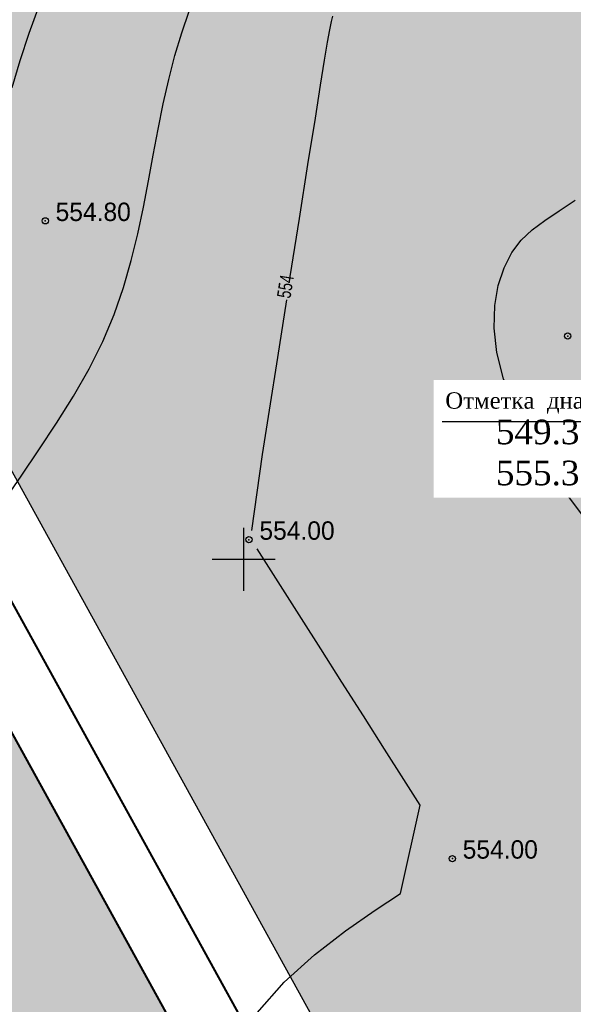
# Model space of a CAD drawing. Extents: x 883 to 364438, y -13 to 4201180.
# Tile 213 of 256: x 364135 to 364161, y 4200829 to 4200876. Entities that reach past the tile are written whole.
import ezdxf
from ezdxf import colors
from ezdxf.entities.mleader import LeaderData, LeaderLine
from ezdxf.math import Vec2, Vec3

# ---------------------------------------------------------------- set-up
doc = ezdxf.new("R2010")
doc.units = 0
doc.header["$LTSCALE"] = 0.5
doc.header["$MEASUREMENT"] = 0
doc.header["$PDMODE"] = 32
doc.header["$PDSIZE"] = 0.3
doc.linetypes.add('CONTI', pattern=[0])
doc.linetypes.add('STRIH_1', pattern=[3, 2, -1])
for name, color, linetype in [('(004) Точки рельефа', 7, 'Continuous'), ('GORIZDEFAULT', 32, 'CONTI'), ('PI_TTDEFAULT', 5, 'CONTI'), ('SETKR', 2, 'CONTI')]:
    doc.layers.add(name, color=color, linetype=linetype)
doc.layers.add('(032) Горизонтали утолщенные', color=32, linetype='Continuous', lineweight=30)
doc.layers.add('.', color=7, linetype='Continuous', lineweight=15)
doc.styles.add('D-431', font='d431.ttf')
doc.styles.add('SHRFT', font='TXT', dxfattribs={"width": 0.875})
doc.styles.get("Standard").update_dxf_attribs({"font": 'times.ttf'})

# ---------------------------------------------------------------- blocks, each defined once
blk = doc.blocks.new('BL_333')
at = {"color": 0}
for p, q in [((0, -1.5), (0, 1.5)), ((-1.5, 0), (1.5, 0))]:
    blk.add_line(p, q, dxfattribs=at)
blk = doc.blocks.new('gergrgrre')
at = {"layer": '(032) Горизонтали утолщенные', "color": 32}
for points in [[(360453.41, 4200870.98, 554), (360453.66, 4200872.55, 554), (360453.85, 4200873.74, 554), (360453.99, 4200874.6, 554), (360454.1, 4200875.19, 554), (360454.18, 4200875.58, 554), (360454.25, 4200875.84, 554)], [(360452.22, 4200863.45, 554), (360452.66, 4200866.21, 554), (360453.06, 4200868.78, 554), (360453.41, 4200870.98, 554)], [(360450.9, 4200854.98, 554), (360451.23, 4200857.09, 554), (360451.62, 4200859.6, 554), (360452.05, 4200862.34, 554)], [(360450.39, 4200851.37, 554), (360450.9, 4200854.98, 554)], [(360450.64, 4200828.43, 554), (360451.92, 4200829.88, 554), (360453.37, 4200831.18, 554), (360454.85, 4200832.33, 554), (360456.25, 4200833.31, 554), (360457.47, 4200834.1, 554), (360458.4, 4200838.3, 554), (360457.62, 4200839.53, 554), (360456.7, 4200840.97, 554), (360455.7, 4200842.55, 554), (360454.67, 4200844.16, 554), (360453.67, 4200845.74, 554), (360452.75, 4200847.18, 554), (360451.97, 4200848.4, 554), (360450.64, 4200850.49, 554)]]:
    blk.add_polyline3d(points, dxfattribs=at)
at = {"layer": 'GORIZDEFAULT', "color": 32}
for points in [[(360438.99, 4200872.44, 555), (360439.37, 4200873.72, 555), (360439.79, 4200875.02, 555), (360440.27, 4200876.33, 555)], [(360438.57, 4200852.74, 554.5), (360439.41, 4200853.96, 554.5), (360440.26, 4200855.21, 554.5), (360441.1, 4200856.48, 554.5), (360441.9, 4200857.76, 554.5), (360442.64, 4200859.06, 554.5), (360443.29, 4200860.36, 554.5), (360443.83, 4200861.65, 554.5), (360444.28, 4200862.93, 554.5), (360444.65, 4200864.21, 554.5), (360444.96, 4200865.48, 554.5), (360445.23, 4200866.75, 554.5), (360445.47, 4200868, 554.5), (360445.7, 4200869.23, 554.5), (360445.93, 4200870.46, 554.5), (360446.17, 4200871.66, 554.5), (360446.44, 4200872.83, 554.5), (360446.73, 4200873.96, 554.5), (360447.05, 4200875.04, 554.5), (360447.41, 4200876.07, 554.5)], [(360466.56, 4200851.51, 553.5), (360465.5, 4200852.93, 553.5), (360464.49, 4200854.37, 553.5), (360463.6, 4200855.82, 553.5), (360462.88, 4200857.23, 553.5), (360462.36, 4200858.58, 553.5), (360462.05, 4200859.84, 553.5), (360461.92, 4200861, 553.5), (360461.95, 4200862.07, 553.5), (360462.11, 4200863.03, 553.5), (360462.39, 4200863.87, 553.5), (360462.76, 4200864.59, 553.5), (360463.21, 4200865.18, 553.5), (360463.73, 4200865.67, 553.5), (360464.33, 4200866.12, 553.5), (360465.01, 4200866.58, 553.5), (360465.78, 4200867.08, 553.5)]]:
    blk.add_polyline3d(points, dxfattribs=at)
at = {"layer": 'PI_TTDEFAULT', "color": 5}
for p in [(360440.56, 4200866.1, 554.8), (360465.42, 4200860.62, 553.3), (360450.25, 4200850.93, 554), (360459.93, 4200835.76, 554)]:
    blk.add_point(p, dxfattribs=at)
at = {"layer": 'SETKR', "color": 92}
blk.add_blockref('BL_333', (360450, 4200850), dxfattribs=at)
at = {"layer": '(004) Точки рельефа', "style": 'D-431'}
for s, p in [('554.80', (360441.05, 4200866.09)), ('554.00', (360450.75, 4200850.93)), ('554.00', (360460.42, 4200835.76))]:
    blk.add_text(s, height=0.875, dxfattribs=at).set_placement(p)
at = {"layer": '(032) Горизонтали утолщенные', "color": 32, "style": 'SHRFT', "width": 0.75}
blk.add_text('554', height=0.6562, rotation=81.0917, dxfattribs=at).set_placement((360452.224, 4200862.382, 554))

msp = doc.modelspace()

# ---------------------------------------------------------------- hatches: boundary and pattern name
at = {"layer": '.', "linetype": 'Continuous', "lineweight": 30, "true_color": 0xafd9aa}
h = msp.add_hatch(color=9, dxfattribs=at)
h.dxf.hatch_style = 1
edge = h.paths.add_edge_path()
edge.add_line((364001.309, 4200879.245), (363996.965, 4200887.127))
edge.add_line((363996.965, 4200887.127), (364078.955, 4200932.309))
edge.add_arc((364081.368, 4200927.93), 5, 28.8577, 118.8577, ccw=False)
edge.add_line((364085.747, 4200930.343), (364234.037, 4200661.248))
edge.add_arc((364229.658, 4200658.834), 5, -61.1423, 28.8577, ccw=False)
edge.add_line((364232.071, 4200654.455), (364150.081, 4200609.273))
edge.add_line((364150.081, 4200609.273), (364145.738, 4200617.156))
edge.add_line((364145.738, 4200617.156), (364224.224, 4200660.407))
edge.add_line((364224.224, 4200660.407), (364079.795, 4200922.496))
edge.add_line((364079.795, 4200922.496), (364001.309, 4200879.245))
edge = h.paths.add_edge_path()
edge.add_line((364419.985, 4200768.285), (364424.329, 4200760.402))
edge.add_line((364424.329, 4200760.402), (364341.549, 4200714.785))
edge.add_arc((364339.135, 4200719.164), 5, 208.8577, 298.8577, ccw=False)
edge.add_line((364334.756, 4200716.751), (364186.466, 4200985.847))
edge.add_arc((364190.845, 4200988.26), 5, 118.8577, 208.8577, ccw=False)
edge.add_line((364188.432, 4200992.639), (364271.213, 4201038.257))
edge.add_line((364271.213, 4201038.257), (364275.556, 4201030.374))
edge.add_line((364275.556, 4201030.374), (364196.279, 4200986.687))
edge.add_line((364196.279, 4200986.687), (364340.708, 4200724.598))
edge.add_line((364340.708, 4200724.598), (364419.985, 4200768.285))
h.paths.add_polyline_path([(363970.661, 4200934.86), (363967.765, 4200940.115), (364242.013, 4201091.244), (364244.909, 4201085.989)])
h.paths.add_polyline_path([(363994.069, 4200892.382), (363976.453, 4200924.35), (364250.701, 4201075.479), (364268.317, 4201043.512)])
edge = h.paths.add_edge_path()
edge.add_line((364331.272, 4200691.995), (364367.434, 4200626.372))
edge.add_line((364367.434, 4200626.372), (364375.316, 4200630.716))
edge.add_line((364375.316, 4200630.716), (364337.224, 4200699.842))
edge.add_arc((364332.845, 4200697.429), 5, 28.8577, 118.8577)
edge.add_line((364330.431, 4200701.808), (364152.977, 4200604.018))
edge.add_line((364152.977, 4200604.018), (364157.321, 4200596.136))
edge.add_line((364157.321, 4200596.136), (364331.272, 4200691.995))
edge = h.paths.add_edge_path()
edge.add_line((364431.569, 4200747.265), (364427.225, 4200755.148))
edge.add_line((364427.225, 4200755.148), (364344.444, 4200709.53))
edge.add_arc((364346.858, 4200705.151), 5, 118.8577, 208.8577)
edge.add_line((364342.479, 4200702.738), (364380.571, 4200633.612))
edge.add_line((364380.571, 4200633.612), (364388.454, 4200637.956))
edge.add_line((364388.454, 4200637.956), (364352.291, 4200703.578))
edge.add_line((364352.291, 4200703.578), (364431.569, 4200747.265))
edge = h.paths.add_edge_path(flags=17)
edge.add_arc((364176.832, 4200980.538), 5, 28.8577, 118.8577)
edge.add_line((364174.419, 4200984.917), (364092.968, 4200940.032))
edge.add_arc((364095.381, 4200935.652), 5, 118.8577, 208.8577)
edge.add_line((364091.002, 4200933.239), (364107.493, 4200903.314))
edge.add_line((364107.493, 4200903.314), (364107.493, 4200903.314))
edge.add_arc((364116.639, 4200910.873), 11.866, 219.5732, 295.217)
edge.add_line((364121.694, 4200900.138), (364131.719, 4200905.663))
edge.add_line((364131.719, 4200905.663), (364129.909, 4200908.947))
edge.add_line((364129.909, 4200908.947), (364139.017, 4200913.966))
edge.add_line((364139.017, 4200913.966), (364127.144, 4200935.512))
edge.add_line((364127.144, 4200935.512), (364140.705, 4200942.985))
edge.add_line((364140.705, 4200942.985), (364135.344, 4200952.772))
edge.add_line((364135.344, 4200952.772), (364156.652, 4200964.445))
edge.add_line((364156.652, 4200964.445), (364161.984, 4200954.711))
edge.add_line((364161.984, 4200954.711), (364168.483, 4200958.292))
edge.add_line((364168.483, 4200958.292), (364180.356, 4200936.747))
edge.add_line((364180.356, 4200936.747), (364189.465, 4200941.766))
edge.add_line((364189.465, 4200941.766), (364191.274, 4200938.482))
edge.add_line((364191.274, 4200938.482), (364192.802, 4200939.324))
edge.add_arc((364186.426, 4200949.331), 11.866, 302.4985, 378.1423)
edge.add_line((364197.702, 4200953.026), (364181.211, 4200982.951))
edge = h.paths.add_edge_path()
edge.add_line((364166.325, 4200859.589), (364222.005, 4200890.277))
edge.add_line((364222.005, 4200890.277), (364223.056, 4200890.857))
edge.add_line((364223.056, 4200890.857), (364248.808, 4200844.115))
edge.add_line((364248.808, 4200844.115), (364250.804, 4200845.215))
edge.add_line((364250.804, 4200845.215), (364242.014, 4200861.166))
edge.add_line((364242.014, 4200861.166), (364246.853, 4200863.833))
edge.add_line((364246.853, 4200863.833), (364209.301, 4200931.978))
edge.add_arc((364202.057, 4200926.931), 8.828, 34.87, 121.2214)
edge.add_line((364197.481, 4200934.481), (364194.412, 4200932.789))
edge.add_line((364194.412, 4200932.789), (364196.222, 4200929.505))
edge.add_line((364196.222, 4200929.505), (364187.113, 4200924.485))
edge.add_line((364187.113, 4200924.485), (364196.09, 4200908.195))
edge.add_line((364196.09, 4200908.195), (364154.751, 4200885.415))
edge.add_line((364154.751, 4200885.415), (364145.774, 4200901.705))
edge.add_line((364145.774, 4200901.705), (364136.666, 4200896.686))
edge.add_line((364136.666, 4200896.686), (364134.856, 4200899.97))
edge.add_line((364134.856, 4200899.97), (364123.288, 4200893.595))
edge.add_arc((364127.227, 4200885.694), 8.828, 116.4941, 202.8455)
edge.add_line((364119.091, 4200882.267), (364239.292, 4200664.143))
edge.add_arc((364243.671, 4200666.557), 5, 208.8577, 298.8577)
edge.add_line((364246.084, 4200662.177), (364327.536, 4200707.063))
edge.add_arc((364325.122, 4200711.442), 5, 298.8577, 388.8577)
edge.add_line((364329.501, 4200713.855), (364259.996, 4200839.984))
edge.add_arc((364257.368, 4200838.536), 3, 28.8577, 118.8577)
edge.add_line((364255.92, 4200841.163), (364251.716, 4200838.847))
edge.add_line((364251.716, 4200838.847), (364262.567, 4200819.156))
edge.add_line((364262.567, 4200819.156), (364261.508, 4200818.592))
edge.add_line((364261.508, 4200818.592), (364306.295, 4200737.318))
edge.add_line((364306.295, 4200737.318), (364319.688, 4200713.014))
edge.add_line((364319.688, 4200713.014), (364245.244, 4200671.99))
edge.add_line((364245.244, 4200671.99), (364187.449, 4200776.868))
edge.add_line((364187.449, 4200776.868), (364206.217, 4200787.21))
edge.add_line((364206.217, 4200787.21), (364166.325, 4200859.589))

# ---------------------------------------------------------------- linework, layer by layer
at = {"color": 5, "linetype": 'Continuous', "lineweight": 30}
for points in [[(364188.432, 4200992.639), (364271.213, 4201038.257), (364268.317, 4201043.512), (363994.069, 4200892.382), (363996.965, 4200887.127), (364078.955, 4200932.309, -0.414214), (364085.747, 4200930.343), (364234.037, 4200661.248, -0.414214), (364232.071, 4200654.455), (364150.081, 4200609.273), (364152.977, 4200604.018), (364330.431, 4200701.808, -0.414214), (364337.224, 4200699.842), (364375.316, 4200630.716), (364380.571, 4200633.612), (364342.479, 4200702.738, -0.414214), (364344.444, 4200709.53), (364427.225, 4200755.148), (364424.329, 4200760.402), (364341.549, 4200714.785, -0.414214), (364334.756, 4200716.751), (364186.466, 4200985.847, -0.414214)], [(364001.309, 4200879.245), (363996.965, 4200887.127), (364078.955, 4200932.309, -0.414214), (364085.747, 4200930.343), (364234.037, 4200661.248, -0.414214), (364232.071, 4200654.455), (364150.081, 4200609.273), (364145.738, 4200617.156), (364224.224, 4200660.407), (364079.795, 4200922.496)]]:
    msp.add_lwpolyline(points, format="xyb", close=True, dxfattribs=at)
at = {"color": 7, "linetype": 'STRIH_1', "ltscale": 2, "true_color": 0xffffff, "const_width": 0.1}
msp.add_lwpolyline([(364087.992, 4200932.485), (364236.965, 4200662.151)], dxfattribs=at)
at = {"color": 5, "linetype": 'Continuous', "lineweight": 30}
msp.add_lwpolyline([(364119.091, 4200882.267), (364239.292, 4200664.143, 0.414214), (364246.084, 4200662.177), (364327.536, 4200707.063, 0.414214), (364329.501, 4200713.855), (364259.996, 4200839.984, 0.414214), (364255.92, 4200841.163), (364251.716, 4200838.847), (364262.567, 4200819.156), (364261.508, 4200818.592), (364306.295, 4200737.318), (364319.688, 4200713.014), (364245.244, 4200671.99), (364187.449, 4200776.868), (364206.217, 4200787.21), (364166.325, 4200859.589), (364222.005, 4200890.277), (364223.056, 4200890.857), (364248.808, 4200844.115), (364250.804, 4200845.215), (364242.014, 4200861.166), (364246.853, 4200863.833), (364209.301, 4200931.978, 0.395683)], format="xyb", dxfattribs=at)
at = {"ltscale": 0.149071, "const_width": 0.1}
msp.add_lwpolyline([(364085.747, 4200930.343), (364234.037, 4200661.248, -0.414214), (364232.071, 4200654.455), (364150.081, 4200609.273)], format="xyb", dxfattribs=at)

# ---------------------------------------------------------------- block references
at = {"linetype": 'Continuous'}
msp.add_blockref('gergrgrre', (3695.599, 0), dxfattribs=at)

# ---------------------------------------------------------------- next in the draw order: leaders
at = {"lineweight": 30, "ltscale": 3}
ml = msp.add_multileader_mtext('Standard', dxfattribs=at)
ml.set_content('{\\H0.66667x;\\C5;Отметка  дна лотка\\H1.5x;\\C1;\\P549.30\\P\\pq*;\\C256;555.30}', color=256)
ml.set_leader_properties(color=5)
ml.build(insert=Vec2(0, 0))
ml.multileader.update_dxf_attribs({"text_right_attachment_type": 6, "dogleg_length": 0.36, "arrow_head_size": 1.561})
ctx = ml.context
ctx.base_point, ctx.char_height, ctx.arrow_head_size, ctx.landing_gap_size, ctx.plane_origin, ctx.plane_x_axis, ctx.plane_y_axis = Vec3(364155.148, 4200857.346, 555.5), 1.17061, 1.561, 0.176, Vec3(364120.399, 4200845.663, 555.5), Vec3(1, 0.000233), Vec3(-0.000233, 1)
ctx.right_attachment, ctx.text_align_type = 6, 1
notes = []
notes.append((ctx, [(1, (1, 1, 0), (364165.272, 4200856.541, 555.5), (-1, -0.000233), 0.36, [(1, [(364171.327, 4200858.178, 555.5)], 0, [])])]))
ctx.mtext.insert, ctx.mtext.text_direction, ctx.mtext.rotation, ctx.mtext.width, ctx.mtext.alignment, ctx.mtext.flow_direction = Vec3(364160.03, 4200857.945, 555.5), Vec3(1, 0.000233), 0.000233, 9.60145, 2, 5
ctx.mtext.has_bg_fill, ctx.mtext.bg_color, ctx.mtext.bg_scale_factor, ctx.mtext.bg_transparency, ctx.mtext.use_window_bg_color = 1, -1027028792, 1.5, 0, 1
for ctx, leaders in notes:
    for number, flags, end, landing, length, lines in leaders:
        leader = LeaderData()
        leader.index, (leader.has_last_leader_line, leader.has_dogleg_vector, leader.attachment_direction) = number, flags
        leader.last_leader_point, leader.dogleg_vector, leader.dogleg_length = Vec3(end), Vec3(landing), length
        for number, points, colour, breaks in lines:
            line = LeaderLine()
            line.index, line.vertices, line.color, line.breaks = number, Vec3.list(points), colors.encode_raw_color(colour), breaks
            leader.lines.append(line)
        ctx.leaders.append(leader)

doc.saveas('drawing.dxf')
